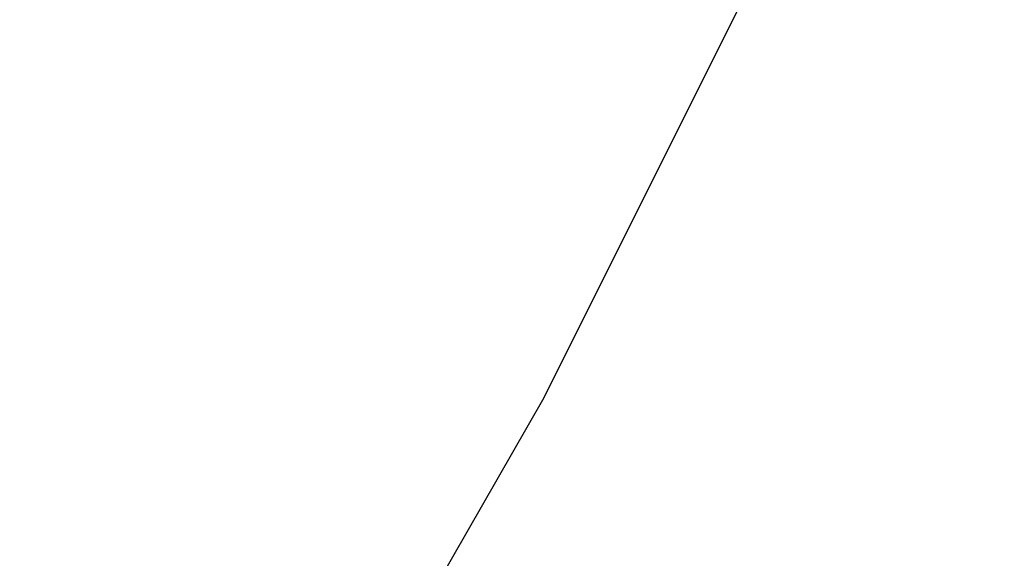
# Paper-space layout '_Trimétrica' of a CAD drawing. Header units: millimetres. Extents: x -779 to 439, y -976 to 228.
# Tile 153 of 186: x -200.69 to -190.86, y -631.64 to -626.26. Entities that reach past the tile are written whole.
import ezdxf

# ---------------------------------------------------------------- set-up
doc = ezdxf.new("R2010")
doc.units = ezdxf.units.MM

psp = doc.layouts.new('_Trimétrica')

# ---------------------------------------------------------------- linework, layer by layer
at = {"color": 7, "linetype": 'Continuous', "lineweight": 25, "flags": 128}
psp.add_lwpolyline([(-221.8996, -661.8167), (-217.5331, -658.1441), (-213.2095, -654.0576), (-209.1337, -649.7209), (-205.314, -645.143), (-201.7582, -640.3329), (-198.4734, -635.3003), (-195.4661, -630.0555), (-192.7425, -624.6088), (-190.308, -618.9714), (-188.1676, -613.1546), (-186.3256, -607.1701), (-184.7856, -601.0299), (-183.5507, -594.7464), (-182.6235, -588.3323), (-182.0058, -581.8004), (-181.6989, -575.164), (-181.7034, -568.4364), (-182.0192, -561.6311), (-182.6458, -554.7618)], dxfattribs=at)
at = {"color": 7, "linetype": 'Continuous', "lineweight": 25}
for points, knots in [([(-513.2217, -581.1301), (-512.5528, -582.437), (-510.6271, -586.1989), (-507.2576, -592.3573), (-503.0416, -599.5689), (-498.5916, -606.6821), (-493.9178, -613.6884), (-489.0259, -620.5779), (-483.9227, -627.3412), (-478.6153, -633.9692), (-473.111, -640.4529), (-467.4175, -646.7833), (-461.5424, -652.9518), (-455.4938, -658.95), (-449.2799, -664.7697), (-442.9094, -670.4028), (-436.3907, -675.8417), (-429.7328, -681.0787), (-422.9448, -686.1068), (-416.0358, -690.9188), (-409.0152, -695.5081), (-401.8925, -699.8682), (-394.6775, -703.9931), (-387.3799, -707.8768), (-380.0096, -711.5138), (-372.5767, -714.8989), (-365.0915, -718.0273), (-357.5641, -720.8942), (-350.0049, -723.4955), (-342.4244, -725.8273), (-334.8331, -727.8861), (-327.2415, -729.6688), (-319.6603, -731.1725), (-312.1001, -732.3949), (-304.5716, -733.3341), (-297.0855, -733.9885), (-289.6524, -734.3571), (-282.2831, -734.4391), (-274.9882, -734.2343), (-267.7781, -733.7431), (-260.6632, -732.9662), (-253.6539, -731.9048), (-246.7604, -730.5606), (-239.9924, -728.9357), (-233.3597, -727.0328), (-226.8718, -724.8549), (-220.5377, -722.4056), (-214.3666, -719.6884), (-208.3655, -716.7093), (-202.5481, -713.4661), (-196.9777, -710.0353), (-193.45, -707.5567), (-191.7231, -706.3434)], [0, 0, 0, 0, 0.010783, 0.03104, 0.051297, 0.071554, 0.09181, 0.112066, 0.132322, 0.152577, 0.172833, 0.193088, 0.213344, 0.2336, 0.253856, 0.274113, 0.29437, 0.314629, 0.334888, 0.355149, 0.375411, 0.395674, 0.415939, 0.436204, 0.456471, 0.476738, 0.497006, 0.517273, 0.53754, 0.557806, 0.57807, 0.59833, 0.618587, 0.638839, 0.659083, 0.67932, 0.699547, 0.719763, 0.739966, 0.760153, 0.780324, 0.800477, 0.820609, 0.840721, 0.86081, 0.880875, 0.900918, 0.920937, 0.940933, 0.960908, 0.980863, 1, 1, 1, 1]), ([(-679.0348, -627.3888), (-678.1124, -629.1971), (-675.4473, -634.4218), (-670.8534, -643.0069), (-665.179, -653.1119), (-659.2672, -663.1276), (-653.1265, -673.0483), (-646.7601, -682.8664), (-640.173, -692.5753), (-633.3696, -702.1679), (-626.3549, -711.6377), (-619.1339, -720.9778), (-611.7117, -730.1816), (-604.0935, -739.2427), (-596.2849, -748.1548), (-588.2912, -756.9114), (-580.1182, -765.5063), (-571.7716, -773.9336), (-563.2574, -782.1873), (-554.5816, -790.2614), (-545.7502, -798.1503), (-536.7696, -805.8484), (-527.646, -813.3503), (-518.3859, -820.6505), (-508.9958, -827.7439), (-499.4824, -834.6255), (-489.8522, -841.2903), (-480.1123, -847.7335), (-470.2693, -853.9506), (-460.3302, -859.9372), (-450.302, -865.6888), (-440.1919, -871.2014), (-430.0069, -876.471), (-419.7542, -881.4938), (-409.4411, -886.266), (-399.0748, -890.7844), (-388.6627, -895.0455), (-378.2123, -899.0462), (-367.7308, -902.7836), (-357.2258, -906.2549), (-346.7047, -909.4576), (-336.175, -912.3892), (-325.6443, -915.0476), (-315.1199, -917.4308), (-304.6096, -919.537), (-294.1208, -921.3645), (-283.661, -922.912), (-273.2379, -924.1783), (-262.8588, -925.1623), (-252.5314, -925.8634), (-242.263, -926.2809), (-232.0612, -926.4146), (-221.9333, -926.2642), (-211.8867, -925.8299), (-201.9287, -925.1121), (-192.0666, -924.1111), (-182.3075, -922.8279), (-172.6585, -921.2633), (-163.1267, -919.4186), (-153.719, -917.2952), (-144.4422, -914.8948), (-135.303, -912.2192), (-126.308, -909.2705), (-117.4637, -906.0509), (-108.7763, -902.563), (-100.2522, -898.8094), (-91.8971, -894.7931), (-83.7177, -890.5162), (-75.7168, -885.9856), (-67.9114, -881.1908), (-61.3193, -876.8778), (-57.411, -874.0646), (-55.9673, -873.0253)], [0, 0, 0, 0, 0.0076692, 0.0221584, 0.0366476, 0.0511367, 0.0656256, 0.0801145, 0.0946031, 0.1090917, 0.1235801, 0.1380684, 0.1525566, 0.1670448, 0.1815329, 0.196021, 0.2105091, 0.2249973, 0.2394855, 0.2539739, 0.2684623, 0.282951, 0.2974398, 0.3119289, 0.3264182, 0.3409078, 0.3553977, 0.3698878, 0.3843783, 0.398869, 0.4133601, 0.4278514, 0.442343, 0.4568348, 0.4713267, 0.4858188, 0.5003109, 0.5148029, 0.5292947, 0.5437863, 0.5582774, 0.5727679, 0.5872577, 0.6017465, 0.6162342, 0.6307204, 0.6452051, 0.6596878, 0.6741683, 0.6886462, 0.7031214, 0.7175934, 0.7320618, 0.7465264, 0.7609868, 0.7754427, 0.7898936, 0.8043393, 0.8187794, 0.8332138, 0.8476421, 0.8620642, 0.8764799, 0.8908892, 0.9052921, 0.9196885, 0.9340787, 0.9484629, 0.9628414, 0.9772145, 0.9915828, 1, 1, 1, 1])]:
    psp.add_open_spline(points, degree=3, knots=knots, dxfattribs=at)

doc.saveas('drawing.dxf')
